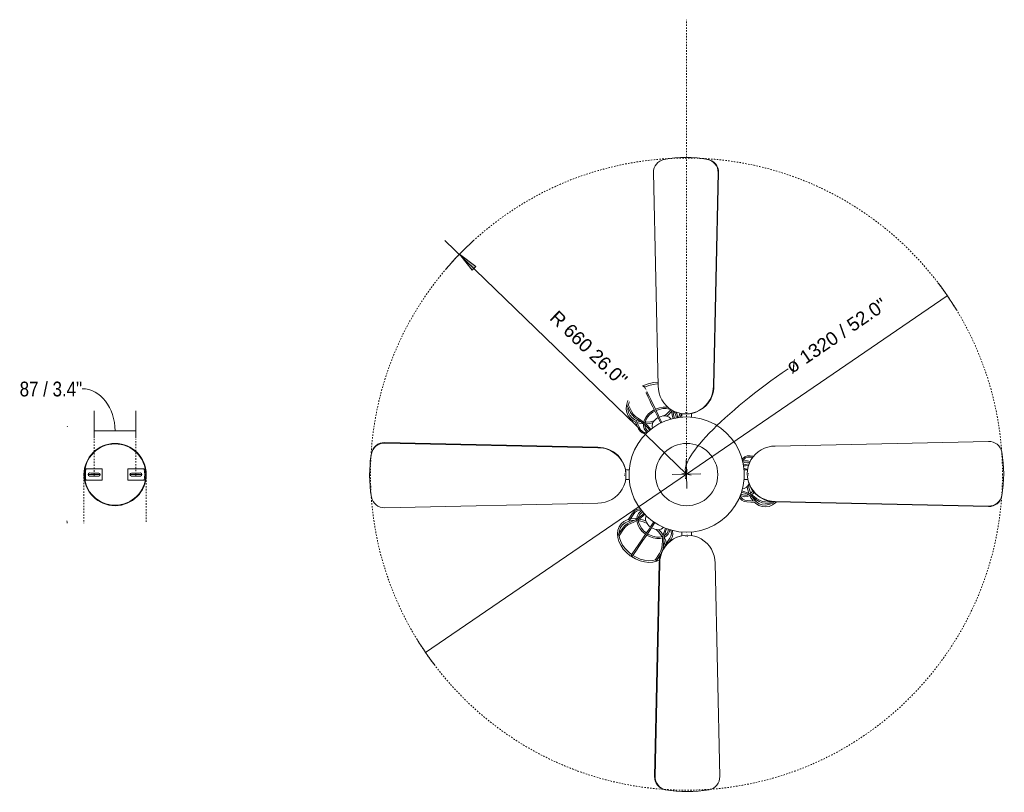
# Model space of a CAD drawing. Header units: millimetres. Extents: x 5724 to 11786, y -2894 to 7544.
# Tile 46 of 46: x 8878 to 10935, y 5931 to 7544. Entities that reach past the tile are written whole.
import ezdxf

# ---------------------------------------------------------------- set-up
doc = ezdxf.new("R2010")
doc.units = ezdxf.units.MM
doc.linetypes.add('Dash', pattern=[6, 3, -3])
doc.layers.add('A-ANNO-DIMS', color=7, linetype='Dash', lineweight=9, true_color=0xd2d2d2)
doc.layers.add('A-ANNO-DIMS-14', color=7, linetype='Continuous', lineweight=9)
doc.layers.add('E-LITE-EQPM', color=7, linetype='Continuous', lineweight=20)
doc.styles.add('Arial', font='arial.ttf', dxfattribs={"height": 28})
doc.styles.add('Arial Narrow', font='ARIALN.TTF', dxfattribs={"height": 30.8})
doc.dimstyles.new('Diameter_-_3mm_Arial', dxfattribs={"dimscale": 304.8, "dimtxt": 28.567263, "dimasz": 0, "dimexe": 0.110236, "dimexo": 0, "dimgap": 0.068898, "dimtad": 1, "dimjust": 3, "dimdec": 0, "dimzin": 0, "dimdsep": 46, "dimtxsty": 'Arial', "dimblk1": 'NONE', "dimblk2": 'NONE', "dimsah": 1, "dimcen": 0.09, "dimadec": 0, "dimazin": 0, "dimtfac": 1, "dimtdec": 4, "dimtix": 1, "dimtmove": 0, "dimatfit": 2, "dimfxl": 1, "dimtvp": 1, "dimtolj": 1, "dimtzin": 0, "dimarcsym": 2})
doc.dimstyles.new('FARO_-_2_2mm_Arial_Narrow_mm_Inch_Right_1', dxfattribs={"dimscale": 304.8, "dimtxt": 31.521674, "dimasz": 0, "dimexe": 0.137795, "dimexo": 0.0625, "dimgap": 0.022966, "dimtad": 1, "dimdec": 0, "dimzin": 0, "dimdsep": 46, "dimtxsty": 'Arial Narrow', "dimblk1": 'NONE', "dimblk2": 'NONE', "dimsah": 1, "dimcen": 0.09, "dimadec": 0, "dimazin": 0, "dimtfac": 1, "dimtdec": 4, "dimtix": 1, "dimtmove": 1, "dimatfit": 3, "dimfxl": 0.045932, "dimfxlon": 1, "dimtvp": 1, "dimtolj": 1, "dimtzin": 0, "dimarcsym": 2})
doc.dimstyles.new('Radial_-_3mm_Arial', dxfattribs={"dimscale": 304.8, "dimtxt": 28.567263, "dimasz": 0.137795, "dimexe": 0.137795, "dimexo": 0, "dimgap": 0.080381, "dimtad": 1, "dimjust": 3, "dimdec": 0, "dimzin": 0, "dimdsep": 46, "dimtxsty": 'Arial', "dimsah": 1, "dimcen": 0.09, "dimdle": 0.137795, "dimadec": 0, "dimazin": 0, "dimtfac": 1, "dimtdec": 4, "dimtix": 1, "dimtmove": 0, "dimatfit": 2, "dimfxl": 1, "dimtvp": 1, "dimtfill": 1, "dimtolj": 1, "dimtzin": 0, "dimarcsym": 2})

# ---------------------------------------------------------------- blocks, each defined once
blk = doc.blocks.new('33711-11 - 33711-11 YAKARTA LED Old gold ceiling fan-533504-Planta_PDF Fixing Holes')
at = {"layer": 'E-LITE-EQPM', "color": 253, "true_color": 0xaaaaaa}
for p, q in [((99.3, 99.8), (99.8, 100.8)), ((11.1, 63), (11.1, 63)), ((-8.3, -63.5), (-8.4, -63.5)), ((8.4, -63.5), (8.3, -63.5))]:
    blk.add_line(p, q, dxfattribs=at)
at = {"layer": 'E-LITE-EQPM', "color": 253, "true_color": 0xaaaaaa, "flags": 128}
blk.add_lwpolyline([(99.7, -101.4), (100.3, -99.7), (100.7, -96.6)], dxfattribs=at)
blk = doc.blocks.new('33711-11 - 33711-11 YAKARTA LED Old gold ceiling fan-533504-Planta_PDF')
at = {"layer": 'E-LITE-EQPM'}
for p, q in [((0.7, 662.2), (1.7, 662.2)), ((-66.9, 630.6), (-57.1, 185.3)), ((-56.1, 185.3), (-65.8, 630.6)), ((69.3, 630.6), (59.5, 185.3)), ((-57.1, 185.3), (-56.1, 185.3)), ((80.8, 168.9), (87.8, 183.3)), ((90.4, 182.1), (83.4, 167.7)), ((68.1, 142.9), (71.2, 149.1)), ((73.7, 147.9), (70.7, 141.7)), ((114.6, 131.1), (122, 146.2)), ((124.7, 145.4), (117.1, 129.9)), ((-10, 119.8), (-10, 127.7)), ((-0.6, 129.5), (-1.3, 129.5)), ((1.7, 126.6), (0.7, 126.6)), ((2, 129.5), (1.3, 129.5)), ((10, 127.2), (10, 119.8)), ((13.7, 119.5), (13, 121)), ((15.5, 122.3), (17.1, 119)), ((25.3, 117.7), (26.5, 121.9)), ((29.2, 121.1), (28, 117)), ((51.5, 108.7), (57, 120.1)), ((59.5, 118.9), (54, 107.4)), ((95.4, 113.6), (100.8, 117)), ((102.3, 114.7), (96.8, 111.3)), ((97.8, 96.7), (105.3, 112)), ((107.7, 110.6), (100.3, 95.5)), ((74.9, 94), (77.5, 97.6)), ((79.7, 95.9), (77.1, 92.3)), ((83.2, 86.8), (86.8, 87.5)), ((87.4, 84.8), (85.7, 84.4)), ((-630.6, 69.3), (-185.3, 59.5)), ((630.6, 66.9), (185.3, 57.1)), ((185.3, 56.1), (630.6, 65.8)), ((21.4, 61.4), (21.4, 61.4)), ((185.3, 57.1), (185.3, 56.1)), ((-140.3, 38.7), (-132.8, 39.2)), ((-132.7, 36.4), (-138.1, 36)), ((-122.9, 21.1), (-130.6, 22.5)), ((-122.9, 21.1), (-118.5, 20.6)), ((-116.7, 28.7), (-119.2, 31.4)), ((-117.1, 33.3), (-115.9, 31.9)), ((-60.1, 24.9), (-60.1, 24.8)), ((-662.2, 0.7), (-662.2, 1.7)), ((-129.5, 2), (-129.5, 1.3)), ((-123.2, 18.3), (-129.4, 19.5)), ((-127.2, 10), (-119.9, 10)), ((-126.6, 1.7), (-126.6, 0.7)), ((-118.9, 17.9), (-123.2, 18.3)), ((119.9, 10), (127.7, 10)), ((129.5, 0.6), (129.5, 1.3)), ((-129.5, -0.6), (-129.5, -1.3)), ((-122.9, -10), (-127.8, -10.3)), ((-119.9, -10), (-127.7, -10)), ((127.2, -10), (119.9, -10)), ((126.6, -1.7), (126.6, -0.7)), ((129.5, -2), (129.5, -1.3)), ((662.2, -0.7), (662.2, -1.7)), ((-119.5, -35.3), (-115.3, -34.2)), ((-114.6, -37), (-118.8, -38)), ((-185.3, -56.1), (-630.6, -65.8)), ((-630.6, -66.9), (-185.3, -57.1)), ((-185.3, -57.1), (-185.3, -56.1)), ((-182.2, -56.9), (-180.2, -58.3)), ((-164.3, -60), (-181.6, -61.2)), ((-181.3, -58.3), (-164.5, -57.2)), ((-146.3, -49.7), (-141.1, -45.8)), ((-139.4, -48.1), (-144.7, -51.9)), ((-143.5, -55.7), (-126.3, -54.5)), ((-126.1, -57.3), (-142.8, -58.4)), ((-135.3, -42.5), (-135.2, -42.1)), ((-113.6, -47.7), (-111.6, -44.7)), ((-110.5, -48), (-111.3, -49.3)), ((630.6, -69.3), (185.3, -59.5)), ((89.3, -80.7), (92.3, -83.9)), ((98.1, -74.6), (94.5, -74.3)), ((96.7, -71.7), (98.3, -71.8)), ((120, -96.4), (110.3, -82.1)), ((112.7, -80.6), (122, -94.4)), ((73.2, -111), (66.1, -100.4)), ((68.5, -99), (75.5, -109.4)), ((90.3, -85.8), (87.3, -82.7)), ((104.5, -95.9), (104.1, -96)), ((116.2, -101.9), (110.2, -99.3)), ((111.4, -96.7), (117.3, -99.3)), ((-10, -127.2), (-10, -119.8)), ((10, -119.8), (10, -127.7)), ((29.7, -118), (30.3, -116.4)), ((33.5, -115.5), (32.4, -118.9)), ((43.2, -117), (41.4, -112.9)), ((44, -111.9), (45.8, -115.9)), ((141.2, -127.9), (131.8, -113.9)), ((134.1, -112.3), (143.7, -126.7)), ((-2, -129.5), (-1.3, -129.5)), ((-1.7, -126.6), (-0.7, -126.6)), ((0.6, -129.5), (1.3, -129.5)), ((36.4, -140.5), (32.5, -134.6)), ((34.8, -133.1), (44.5, -147.4)), ((48.1, -146), (47.9, -139.5)), ((50.7, -139.4), (50.9, -145.9)), ((91.2, -137.7), (87.4, -132)), ((89.7, -130.5), (93.5, -136.2)), ((112.5, -169.3), (103.6, -156)), ((105.9, -154.5), (114.8, -167.7)), ((53.9, -166.4), (53.8, -166.2)), ((63.6, -180.7), (53.9, -166.4)), ((56.3, -164.8), (65.6, -178.7)), ((-69.3, -630.6), (-59.5, -185.3)), ((56.1, -185.3), (65.8, -630.6)), ((57.1, -185.3), (56.1, -185.3)), ((66.9, -630.6), (57.1, -185.3)), ((-0.7, -662.2), (-1.7, -662.2))]:
    blk.add_line(p, q, dxfattribs=at)
at = {"layer": 'E-LITE-EQPM', "flags": 128}
for points in [[(87.6, 182.7), (79.2, 186.1), (69.8, 188.4), (60.7, 189.4), (59.6, 189.3)], [(59.7, 193), (68.6, 192.3), (78.3, 190.1), (87.9, 186.6), (90.4, 185.4)], [(90.4, 185.4), (99.3, 180.4), (107.3, 174.3), (114.1, 167.4), (119.5, 160), (123.3, 152.3), (125.6, 144.5), (126.2, 136.8), (125, 129.4), (122, 122.6), (117.4, 116.8), (111.4, 112.1), (107.5, 110.2)], [(71.2, 149.1), (74.9, 156.8), (78.3, 163.8), (80.8, 168.9)], [(83.4, 167.7), (80.3, 161.5), (76.8, 154.4), (73.7, 147.9)], [(121.6, 145.4), (119.9, 151.1), (116.2, 158.4), (111, 165.4), (104.5, 172), (96.7, 177.8), (90.1, 181.6)], [(13, 121), (11.4, 126.4), (11.4, 127.5)], [(15.5, 122.3), (14.1, 127.2), (14.1, 128.1)], [(18.8, 118.8), (18.7, 121.8), (20.3, 127.7), (22.2, 130.5)], [(28.2, 132.4), (26.2, 130.8), (23.2, 126.2), (21.8, 120.9), (22, 118.2)], [(26.5, 121.9), (28.1, 129.7), (28.2, 133.3)], [(29.2, 121.1), (30.8, 129.2), (31.1, 134.8)], [(41.5, 122.1), (38, 124.9), (31.3, 131.8), (30.8, 132.4)], [(63.7, 133.7), (57.5, 136.1), (50, 137.7), (42.8, 137.9), (36.2, 136.8), (30.9, 134.5)], [(33.1, 135.5), (35, 132.9), (41.7, 126.4), (47, 122.5)], [(38.9, 140.5), (41.4, 141), (48.9, 141), (56.9, 139.6), (64.8, 136.8), (65.1, 136.7)], [(68.1, 142.9), (63.6, 133.6), (59.3, 124.8), (57, 120.1)], [(59.5, 118.9), (63.6, 127.2), (68, 136.2), (70.7, 141.7)], [(86.9, 107.4), (86.8, 108.2), (84.9, 114.1), (81.4, 119.9), (76.5, 125.4), (70.3, 130.2), (66.2, 132.5)], [(67.6, 135.4), (73.6, 131.8), (79.8, 126.6), (84.8, 120.7), (88.2, 114.4), (89.6, 109.6)], [(95.3, 110.2), (101.2, 111.4), (108.1, 114.3), (113.9, 118.5), (118.4, 123.7), (121.3, 129.9), (122.5, 136.7), (122.3, 140.5)], [(114.6, 131.1), (111.4, 126.1), (106.7, 121.3), (100.8, 117)], [(117.1, 129.9), (113.7, 124.5), (108.7, 119.3), (102.4, 114.7), (102.3, 114.7)], [(0, -120.4), (-15.1, -119.4), (-29.9, -116.6), (-44.2, -112), (-57.9, -105.6), (-70.6, -97.5), (-82.3, -87.9), (-92.6, -76.9), (-101.5, -64.7), (-108.8, -51.5), (-114.4, -37.5), (-118.2, -22.9), (-120.1, -8), (-120.2, 7.1), (-118.3, 22.1), (-114.6, 36.7), (-109.2, 50.8), (-101.9, 64), (-93.1, 76.3), (-82.9, 87.3), (-71.3, 97), (-58.6, 105.2), (-45, 111.7), (-30.7, 116.4), (-15.9, 119.3), (-0.8, 120.4), (0, 120.4)], [(0, 120.4), (15.1, 119.4), (29.9, 116.6), (44.2, 112), (57.9, 105.6), (70.6, 97.5), (82.3, 87.9), (92.6, 76.9), (101.5, 64.7), (108.8, 51.5), (114.4, 37.5), (118.2, 22.9), (120.1, 8), (120.2, -7.1), (118.3, -22.1), (114.6, -36.7), (109.2, -50.8), (101.9, -64), (93.1, -76.3), (82.9, -87.3), (71.3, -97), (58.6, -105.2), (45, -111.7), (30.7, -116.4), (15.9, -119.3), (0.8, -120.4), (0, -120.4)], [(67.7, 112.4), (75.3, 110.4), (84.5, 109.4), (86.5, 109.4)], [(85.2, 105.9), (77.6, 106.4), (70.7, 107.9)], [(77.5, 97.6), (82.9, 103.9), (89.7, 109.7), (95.4, 113.6)], [(79.7, 95.9), (84.9, 101.9), (91.5, 107.6), (96.8, 111.3)], [(79.7, 90.1), (82.8, 92.6), (85.8, 97.2), (87.1, 102.5), (87, 104.3)], [(90.1, 106.6), (90.3, 101.6), (88.6, 95.8), (85.3, 90.7), (82.1, 87.9)], [(103.6, 108.5), (96, 106.5), (90.2, 106)], [(86.8, 87.5), (91.5, 89.4), (95.3, 92.7), (97.8, 96.7)], [(87.4, 84.8), (92.6, 86.8), (97, 90.4), (100.3, 95.4), (100.3, 95.5)], [(-132.9, 27.4), (-127.3, 28.9), (-121.2, 28.6), (-117.2, 27.1)], [(-117.1, 33.3), (-121.5, 36.8), (-126.8, 38.8), (-132.8, 39.2), (-132.8, 39.2)], [(-119.2, 31.4), (-123.2, 34.6), (-128, 36.2), (-132.7, 36.4)], [(-117.9, 24), (-121.5, 25.4), (-127, 25.7), (-131.4, 24.5)], [(-133.9, -39.1), (-132.6, -36.1), (-130.3, -27.1), (-129.6, -20.5)], [(-119.5, -35.3), (-127.3, -37.9), (-135.3, -42), (-141.1, -45.8)], [(-134.9, -42.2), (-138.1, -40), (-140.8, -36.9)], [(-118.8, -38), (-126.3, -40.5), (-134, -44.5), (-139.4, -48.1)], [(-138.7, -34.4), (-136.5, -37), (-132, -40.5)], [(-126.5, -25.1), (-127.1, -29.5), (-129.7, -38.8), (-130.1, -39.5)], [(-128.8, -41.8), (-126.4, -42.7), (-120.9, -43), (-115.6, -41.5), (-113.4, -40.1)], [(-142.5, -58.4), (-144, -60), (-150.5, -64.3), (-157.5, -66.8), (-164.8, -67.5), (-172.1, -66.4), (-179.2, -63.4), (-185.8, -58.8), (-187.4, -57.1)], [(-176.1, -60.8), (-171.7, -62.7), (-164.9, -63.9), (-158, -63.2), (-151.6, -60.8), (-145.7, -56.7), (-140.5, -51.2), (-137.9, -47.1)], [(-164.5, -57.2), (-158.7, -56), (-152.5, -53.5), (-146.3, -49.7)], [(-164.3, -60), (-158, -58.8), (-151.4, -56.1), (-144.7, -52), (-144.7, -51.9)], [(-132.1, -44), (-133.5, -47.1), (-138.3, -54.2), (-139.3, -55.3)], [(-112.2, -43.1), (-114.8, -44.7), (-120.7, -46.2), (-126.8, -45.9), (-132.7, -43.8)], [(-113.6, -47.7), (-117.2, -51.4), (-121.7, -53.6), (-126.3, -54.5)], [(-111.3, -49.3), (-115.2, -53.4), (-120.2, -56.1), (-126, -57.3), (-126.1, -57.3)], [(100.6, -90.6), (100.2, -88.1), (97.7, -83.2), (93.8, -79.4), (91.4, -78.1)], [(93.5, -75.6), (96.1, -77.1), (100.4, -81.4), (103.2, -86.8), (104.2, -93)], [(98.1, -74.6), (103.1, -75.8), (107.3, -78.6), (110.3, -82.1)], [(98.3, -71.8), (103.8, -73), (108.6, -76), (112.6, -80.5), (112.7, -80.6)], [(100.8, -96.4), (97.6, -96.8), (88.7, -99.3), (82.6, -102)], [(84, -122), (89.1, -117.9), (94.3, -112.1), (98, -106), (100.3, -99.7), (101, -94.1)], [(85, -97), (89.2, -95.3), (98.5, -93), (99.3, -92.9)], [(104, -95.7), (103.6, -99.6), (101.4, -106.3), (97.7, -112.9), (92.5, -119.1), (86.1, -124.5), (85.8, -124.7)], [(90.3, -85.8), (96.5, -91.3), (104.1, -96.2), (110.2, -99.3)], [(92.3, -83.9), (98.3, -89.1), (105.5, -93.8), (111.4, -96.7)], [(104.2, -92.4), (107.6, -92.1), (116.1, -92.7), (117.7, -93.1)], [(140.7, -122.1), (140.2, -117.3), (137.8, -110.8), (133.8, -105.2), (128.4, -100.9), (122, -97.8), (114.5, -96.1), (109.7, -95.9)], [(121.9, -94.2), (124, -94.7), (130.9, -98.2), (136.6, -103), (140.9, -109), (143.5, -115.9), (144.5, -123.5), (143.8, -131.5), (141.5, -139.6), (137.6, -147.7), (132.2, -155.6), (125.5, -162.9), (117.6, -169.5), (115.4, -171)], [(131.8, -113.9), (127.9, -109.4), (122.6, -105.3), (116.2, -101.9)], [(134.1, -112.3), (129.9, -107.4), (124.2, -103), (117.4, -99.3), (117.3, -99.3)], [(29.7, -118), (28.8, -123.6), (29.8, -129.2), (32.5, -134.6), (32.5, -134.6)], [(32.4, -118.9), (31.6, -124), (32.7, -128.9), (34.8, -133.1)], [(47.2, -131.4), (42.9, -129), (38.6, -124.7), (35.8, -119.2), (35.1, -115)], [(38.2, -114.1), (38.8, -118), (41.3, -122.9), (45.2, -126.7), (46.8, -127.5)], [(43.2, -117), (45.8, -124.5), (47.4, -133), (47.9, -139.5)], [(45.8, -115.9), (48.5, -123.7), (50.2, -132.5), (50.7, -139.4)], [(49.1, -126.7), (53.3, -120.4), (58.1, -115.1)], [(63.5, -114.8), (57.9, -120.4), (52.5, -127.9), (51.6, -129.6)], [(73.2, -111), (78.3, -118.6), (84, -127), (87.4, -132)], [(89.7, -130.5), (83.9, -121.9), (78.4, -113.8), (75.5, -109.4)], [(42.1, -143.9), (44.2, -136.4), (46.7, -131.1)], [(47.8, -137.6), (45.9, -143.3), (45.1, -149.6)], [(49.6, -128.9), (50.3, -129.3), (56.4, -130.6), (63.2, -130.5), (70.4, -128.9), (77.6, -126), (81.7, -123.6)], [(83.5, -126.2), (77.4, -129.6), (69.7, -132.4), (62.1, -133.8), (55, -133.6), (50.1, -132.4)], [(103.6, -156), (99.7, -150.3), (95.3, -143.7), (91.2, -137.7)], [(93.5, -136.2), (98.3, -143.2), (102.7, -149.7), (105.9, -154.5)], [(114.5, -167.3), (121.6, -161.6), (128.3, -154.7), (133.7, -147.3), (137.6, -139.5), (140.1, -131.8), (140.6, -127)], [(50, -157.2), (49, -153.8), (48.1, -146), (48.1, -146)], [(56.3, -164.8), (53.5, -159.5), (51.7, -153.1), (50.9, -145.9)], [(55.8, -173.4), (57.1, -174.5), (60.5, -176.2)], [(115.4, -171), (106.5, -176.2), (97.3, -180.1), (87.9, -182.5), (78.8, -183.5), (70.2, -183), (62.3, -181), (56.6, -178.3)], [(65.2, -178), (70.9, -179.4), (79.1, -179.9), (87.7, -178.9), (96.7, -176.5), (105.6, -172.6), (112.2, -168.8)]]:
    blk.add_lwpolyline(points, dxfattribs=at)
at = {"layer": 'E-LITE-EQPM'}
for centre, major_axis, ratio, start_param, end_param in [((-40, 631.2), (0, 27.3), 0.984808, 0.176499, 1.593095), ((-38.9, 631.2), (0, 27.3), 0.984808, 0.176499, 1.593095), ((0.7, 399.6), (0, 262.6), 0.984808, 0.08825, 0.176499), ((1.7, 399.6), (0, 262.6), 0.984808, 6.106686, 6.459684), ((42.4, 631.2), (0, 27.3), 0.984808, 4.690091, 6.106686), ((0.7, 185.3), (0, 58.7), 0.984808, 1.570796, 3.141593), ((1.7, 185.3), (0, 58.7), 0.984808, 1.570796, 4.712389), ((51.6, 105.8), (-19.5, 9.5), 0.707107, 4.775171, 6.251346), ((51.6, 105.8), (-19.5, 9.5), 0.707107, 3.180661, 4.649584), ((-631.2, 42.4), (27.3, 0), 0.984808, 1.548498, 2.965093), ((631.2, 40), (27.3, 0), 0.984808, 0.176499, 1.593095), ((631.2, 38.9), (27.3, 0), 0.984808, 0.176499, 1.593095), ((-399.6, 1.7), (262.6, 0), 0.984808, 2.965093, 3.318092), ((-185.3, 1.7), (58.7, 0), 0.984808, 4.712389, 7.853982), ((185.3, -0.7), (-58.7, 0), 0.984808, 4.712389, 6.283185), ((185.3, -1.7), (58.7, 0), 0.984808, 1.570796, 4.712389), ((399.6, -0.7), (262.6, 0), 0.984808, 0.08825, 0.176499), ((399.6, -1.7), (262.6, 0), 0.984808, 6.106686, 6.459684), ((-185.3, 0.7), (-58.7, 0), 0.984808, 1.570796, 3.141593), ((-117.5, -8.2), (-1.5, 21.6), 0.707107, 0.04097, 0.522399), ((-117.5, -8.2), (-1.5, 21.6), 0.707107, 2.052514, 3.111295), ((-399.6, 0.7), (262.6, 0), 0.984808, 3.229842, 3.318092), ((-631.2, -38.9), (27.3, 0), 0.984808, 3.318092, 4.734687), ((-631.2, -40), (27.3, 0), 0.984808, 3.318092, 4.734687), ((631.2, -42.4), (27.3, 0), 0.984808, 4.690091, 6.106686), ((65.9, -97.6), (18, 12.1), 0.707107, 4.775171, 6.251456), ((65.9, -97.6), (18, 12.1), 0.707107, 3.182258, 4.649584), ((-1.7, -185.3), (0, 58.7), 0.984808, 4.712389, 7.853982), ((-0.7, -185.3), (0, 58.7), 0.984808, 4.712389, 6.283185), ((-42.4, -631.2), (0, 27.3), 0.984808, 1.548498, 2.965093), ((38.9, -631.2), (0, 27.3), 0.984808, 3.318092, 4.734687), ((40, -631.2), (0, 27.3), 0.984808, 3.318092, 4.734687), ((-1.7, -399.6), (0, 262.6), 0.984808, 2.965093, 3.318092), ((-0.7, -399.6), (0, 262.6), 0.984808, 3.229842, 3.318092)]:
    blk.add_ellipse(centre, major_axis=major_axis, ratio=ratio, start_param=start_param, end_param=end_param, dxfattribs=at)
for points, knots in [([(89.7, 184), (89.7, 184), (89.6, 184.1), (89.4, 184.1), (89.3, 184.1), (89.1, 184.1), (88.9, 184), (88.8, 184), (88.6, 183.9), (88.5, 183.9), (88.3, 183.8), (88.2, 183.7), (88.1, 183.6), (87.9, 183.5), (87.9, 183.4), (87.8, 183.3)], [-1, -1, -1, -1, -0.928571, -0.857143, -0.785714, -0.714286, -0.642857, -0.571429, -0.5, -0.428571, -0.357143, -0.285714, -0.214286, -0.142857, 0, 0, 0, 0]), ([(90.4, 182.1), (90.4, 182.1), (90.4, 182.2), (90.5, 182.4), (90.5, 182.6), (90.5, 182.7), (90.4, 182.9), (90.4, 183.1), (90.3, 183.2), (90.3, 183.4), (90.2, 183.5), (90.1, 183.7), (90, 183.8), (89.9, 183.9), (89.8, 184), (89.7, 184)], [-1, -1, -1, -1, -0.857143, -0.785714, -0.714286, -0.642857, -0.571429, -0.5, -0.428571, -0.357143, -0.285714, -0.214286, -0.142857, -0.071429, 0, 0, 0, 0]), ([(112.5, -169.3), (112.5, -169.3), (112.6, -169.4), (112.8, -169.6), (112.9, -169.6), (113, -169.7), (113.2, -169.8), (113.3, -169.8), (113.5, -169.9), (113.7, -169.9), (113.8, -169.9), (114, -169.9), (114.2, -169.9), (114.3, -169.8), (114.4, -169.7), (114.5, -169.7)], [-1, -1, -1, -1, -0.857143, -0.785714, -0.714286, -0.642857, -0.571429, -0.5, -0.428571, -0.357143, -0.285714, -0.214286, -0.142857, -0.071429, 0, 0, 0, 0]), ([(114.5, -169.7), (114.5, -169.7), (114.6, -169.6), (114.7, -169.5), (114.8, -169.3), (114.9, -169.2), (114.9, -169), (115, -168.9), (115, -168.7), (115, -168.5), (115, -168.4), (115, -168.2), (115, -168.1), (114.9, -167.9), (114.9, -167.8), (114.8, -167.7)], [-1, -1, -1, -1, -0.928571, -0.857143, -0.785714, -0.714286, -0.642857, -0.571429, -0.5, -0.428571, -0.357143, -0.285714, -0.214286, -0.142857, 0, 0, 0, 0])]:
    blk.add_open_spline(points, degree=3, knots=knots, dxfattribs=at)
blk = doc.blocks.new('DIMBLOCK8-Planta_PDF Fixing Holes')
at = {"layer": 'A-ANNO-DIMS-14', "color": 251, "true_color": 0x5b5b5b, "transparency": 16777216}
for p, q in [((9034.1, 6671.1), (9034.1, 6727.1)), ((9121.1, 6671.1), (9121.1, 6727.1)), ((9034.1, 6685.1), (9121.1, 6685.1)), ((9034.1, 6685.1), (9034.1, 6671.1)), ((9121.1, 6685.1), (9121.1, 6671.1))]:
    blk.add_line(p, q, dxfattribs=at)
blk.add_ellipse((9009, 6685.1), major_axis=(0, 88.3), ratio=0.777405, start_param=4.712389, end_param=6.283185, dxfattribs=at)
at = {"layer": 'A-ANNO-DIMS-14', "color": 0, "transparency": 16777216, "insert": (8878.4, 6788.1), "char_height": 30.8, "width": 156.708, "attachment_point": 1, "line_spacing_factor": 0.974696, "style": 'Arial Narrow'}
blk.add_mtext('87 / 3.4"', dxfattribs=at)
blk = doc.blocks.new('_None')
blk = doc.blocks.new('DIMBLOCK9-Planta_PDF')
at = {"layer": 'A-ANNO-DIMS-14', "color": 8, "true_color": 0x787878, "transparency": 16777216}
for p, q in [((10271, 6595), (10815.8, 6967.4)), ((10269.2, 6585.2), (10272.8, 6604.7)), ((10271, 6595), (9726.1, 6222.5)), ((10261.3, 6596.8), (10280.7, 6593.1))]:
    blk.add_line(p, q, dxfattribs=at)
for start, end in [(31.441, 37.2748), (211.441, 217.2748)]:
    blk.add_arc((10271, 6595), 660, start, end, dxfattribs=at)
blk.add_ellipse((10518.3, 6764), major_axis=(247.3, 169), ratio=0.206621, start_param=1.570796, end_param=3.141593, dxfattribs=at)
at = {"layer": 'A-ANNO-DIMS-14', "color": 0, "transparency": 16777216, "insert": (10475.2, 6827), "char_height": 28, "width": 292.177, "attachment_point": 1, "rotation": 34.3579, "line_spacing_factor": 0.941778, "style": 'Arial'}
blk.add_mtext('ø 1320 / 52.0"', dxfattribs=at)
blk = doc.blocks.new('DIMBLOCK10-Planta_PDF')
at = {"layer": 'A-ANNO-DIMS-14', "transparency": 16777216}
blk.add_hatch(color=256, dxfattribs=at).paths.add_polyline_path([(9796.8, 7054), (9823.1, 7020.8), (9830.8, 7028.8)])
for p, q in [((10271, 6595), (9766.6, 7083.2)), ((9796.8, 7054), (9823.1, 7020.8)), ((9830.8, 7028.8), (9796.8, 7054)), ((9823.1, 7020.8), (9830.8, 7028.8)), ((10270.5, 6624.6), (10271.5, 6565.3)), ((10241.3, 6594.5), (10300.7, 6595.4))]:
    blk.add_line(p, q, dxfattribs=at)
blk.add_arc((10271, 6595), 660, 132.2855, 139.5777, dxfattribs=at)
at = {"layer": 'A-ANNO-DIMS-14', "color": 0, "transparency": 16777216, "insert": (10002.8, 6939.3), "char_height": 28, "width": 245.239, "attachment_point": 1, "rotation": 315.9316, "line_spacing_factor": 0.941778, "style": 'Arial', "bg_fill": 3, "box_fill_scale": 1.25, "bg_fill_color": 256, "bg_fill_true_color": 13158600, "bg_fill_transparency": 0}
blk.add_mtext('R 660 26.0"', dxfattribs=at)

msp = doc.modelspace()

# ---------------------------------------------------------------- linework, layer by layer
at = {"layer": 'A-ANNO-DIMS'}
for p, q in [((10271, 6595), (10271, 7544)), ((9034.1, 6594.1), (9034.1, 6669)), ((9121.1, 6595), (9121.1, 6669)), ((9012.6, 6595), (9012.6, 6492.7)), ((9142.6, 6594.1), (9142.6, 6492.7))]:
    msp.add_line(p, q, dxfattribs=at)
msp.add_circle((10271, 6595), 660, dxfattribs=at)
at = {"layer": 'E-LITE-EQPM'}
for p, q in [((9051, 6606.1), (9016.8, 6606.1)), ((9051, 6582.1), (9051, 6606.1)), ((9138.5, 6606.1), (9104.3, 6606.1)), ((9104.3, 6606.1), (9104.3, 6582.1)), ((9016.8, 6582.1), (9051, 6582.1)), ((9046.6, 6594.1), (9021.6, 6594.1)), ((9026.8, 6597.2), (9043.5, 6597.2)), ((9043.5, 6591), (9026.8, 6591)), ((9034.1, 6591), (9034.1, 6597.2)), ((9104.3, 6582.1), (9138.5, 6582.1)), ((9108.6, 6594.1), (9133.6, 6594.1)), ((9111.7, 6597.2), (9128.5, 6597.2)), ((9128.5, 6591), (9111.7, 6591)), ((9121.1, 6591), (9121.1, 6597.2))]:
    msp.add_line(p, q, dxfattribs=at)
at = {"layer": 'E-LITE-EQPM', "color": 253, "true_color": 0xaaaaaa}
for radius, start, end in [(65, 0, 180), (64, 0, 180), (65, 180, 0), (64, 180, 0)]:
    msp.add_arc((9077.6, 6594.1), radius, start, end, dxfattribs=at)
at = {"layer": 'E-LITE-EQPM'}
for centre, radius, start, end in [((10271.3, 6594.1), 65, 0, 180), ((9077.6, 6594.1), 62, 168.8401, 191.1599), ((9077.6, 6594.1), 62, 348.8401, 11.1599), ((9025.1, 6594.1), 3.5, 62.3396, 297.6604), ((9043.5, 6594.1), 3.1, 270, 90), ((9111.7, 6594.1), 3.1, 90, 270), ((9130.1, 6594.1), 3.5, 242.3396, 117.6604), ((10271.3, 6594.1), 65, 180, 0)]:
    msp.add_arc(centre, radius, start, end, dxfattribs=at)

# ---------------------------------------------------------------- block references
at = {"layer": 'E-LITE-EQPM', "extrusion": (0, 0, -1)}
msp.add_blockref('33711-11 - 33711-11 YAKARTA LED Old gold ceiling fan-533504-Planta_PDF', (-10271.3, 6594.1), dxfattribs=at)
at = {"layer": 'E-LITE-EQPM', "color": 253, "true_color": 0xaaaaaa, "extrusion": (0, 0, -1)}
msp.add_blockref('33711-11 - 33711-11 YAKARTA LED Old gold ceiling fan-533504-Planta_PDF Fixing Holes', (-9077.6, 6594.1), dxfattribs=at)

# ---------------------------------------------------------------- dimensions: what is measured, and where the dimension line sits
at = {"layer": 'A-ANNO-DIMS', "color": 8, "linetype": 'Continuous', "true_color": 0x787878}
dim = msp.add_diameter_dim_2p(p1=(10815.8, 6967.4), p2=(9726.1, 6222.5), dimstyle='Diameter_-_3mm_Arial', override={"dimpost": 'ø<>'}, dxfattribs=at)
dim.commit()
dim.dimension.update_dxf_attribs({"geometry": 'DIMBLOCK9-Planta_PDF', "text_midpoint": (10248.9, 6627.3)})
at = {"layer": 'A-ANNO-DIMS', "color": 251, "linetype": 'Continuous', "true_color": 0x5b5b5b}
dim = msp.add_linear_dim(base=(9121.1, 6685.1), p1=(9034.1, 6671.1), p2=(9121.1, 6671.1), dimstyle='FARO_-_2_2mm_Arial_Narrow_mm_Inch_Right_1', override={"dimpost": '<>', "dimfxl": 87}, dxfattribs=at)
dim.commit()
dim.dimension.update_dxf_attribs({"geometry": 'DIMBLOCK8-Planta_PDF Fixing Holes', "text_midpoint": (8956.8, 6767.6), "dimtype": 160})

# ---------------------------------------------------------------- next in the draw order: dimensions: what is measured, and where the dimension line sits
at = {"layer": 'A-ANNO-DIMS', "color": 7, "linetype": 'Continuous'}
dim = msp.add_radius_dim(center=(10271, 6595), mpoint=(9796.8, 7054), dimstyle='Radial_-_3mm_Arial', override={"dimpost": 'R<>'}, dxfattribs=at)
dim.commit()
dim.dimension.update_dxf_attribs({"geometry": 'DIMBLOCK10-Planta_PDF', "text_midpoint": (10078.5, 6840.4)})

doc.saveas('drawing.dxf')
